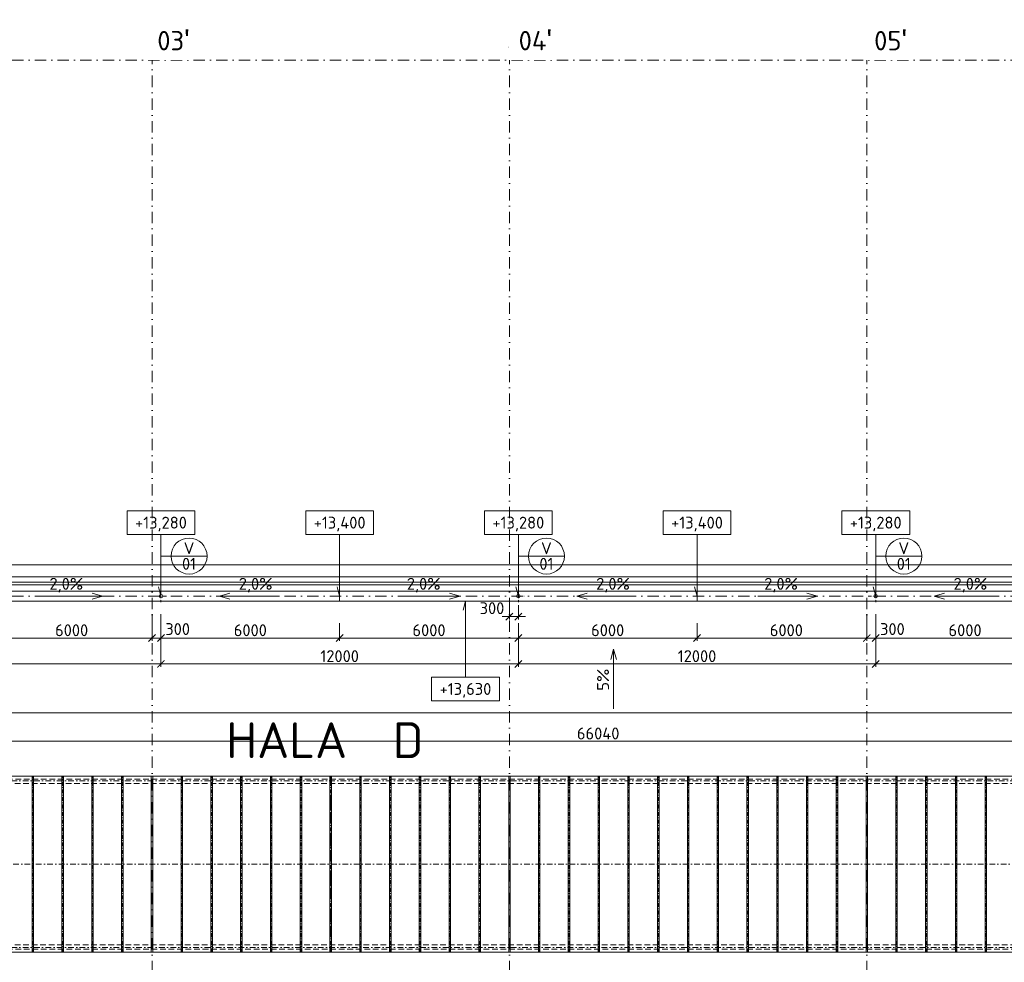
# Model space of a CAD drawing. Header units: millimetres. Extents: x 5450 to 1919026, y -34905 to 130825.
# Tile 95 of 154: x 93343 to 126405, y 99176 to 130825. Entities that reach past the tile are written whole.
import ezdxf
from ezdxf.enums import TextEntityAlignment as Align

# ---------------------------------------------------------------- set-up
doc = ezdxf.new("R2010")
doc.units = ezdxf.units.MM
for name, pattern in [('CENTERX2', [101.6, 63.5, -12.7, 12.7, -12.7]), ('DASHDOT', [25.4, 12.7, -6.35, 0, -6.35]), ('ČÁRKOVANÁ', [19.05, 12.7, -6.35])]:
    doc.linetypes.add(name, pattern=pattern)
doc.layers.get('Defpoints').update_dxf_attribs({"color": 8})
for name, color, linetype, lineweight in [('A99_N_kce-pohl', 1, 'Continuous', 9), ('A99_N_koty-200', 5, 'Continuous', 5), ('A99_N_koty-vysk', 160, 'Continuous', 5), ('A99_N_txt-popis-200', 240, 'Continuous', 5), ('A99_N_znaceni 200', 5, 'Continuous', 5), ('A99_S_kce-pohl', 7, 'Continuous', 5), ('A99_S_osy', 1, 'CENTERX2', 5)]:
    doc.layers.add(name, color=color, linetype=linetype, lineweight=lineweight)
doc.styles.add('A99_kota', font='isocpeur.ttf', dxfattribs={"height": 2})
doc.styles.add('A99_popis', font='isocpeur.ttf')
doc.styles.add('ad_popis 100', font='isocpeur.ttf', dxfattribs={"height": 200})
doc.dimstyles.new('A99_kota_200 new', dxfattribs={"dimscale": 200, "dimtxt": 2, "dimasz": 1.2, "dimexe": 0.5, "dimexo": 1.5, "dimgap": 0.3, "dimtad": 1, "dimdec": 0, "dimzin": 3, "dimdsep": 46, "dimtxsty": 'A99_kota', "dimblk": 'ARCHTICK', "dimcen": 2.5, "dimazin": 2, "dimtfac": 0.75, "dimtdec": 0, "dimtmove": 2, "dimatfit": 0, "dimfxl": 4, "dimfxlon": 1, "dimtolj": 1, "dimtzin": 0, "dimlwd": 5, "dimlwe": 5, "dimarcsym": 0})

# ---------------------------------------------------------------- blocks, each defined once
blk = doc.blocks.new('*U20')
at = {"color": 0, "linetype": 'ByBlock'}
for p, q in [((5.7, -4), (5.7, -14.35)), ((5.7, -14.35), (5.29, -12.8))]:
    blk.add_line(p, q, dxfattribs=at)
blk.add_lwpolyline([(0, -4), (11.4, -4), (11.4, 0), (0, 0)], close=True, dxfattribs=at)
at = {"color": 0, "linetype": 'ByBlock', "style": 'A99_kota'}
for tag, p in [('VYSKA', (5.7, -2.24)), ('VYSKA_POPIS1', (5.7, -6.04)), ('VYSKA_POPIS2', (5.9, -9.54)), ('VYSKA_POPIS3', (5.9, -13.04))]:
    blk.add_attdef(tag, text='', height=2, dxfattribs=at).set_placement(p, align=Align.MIDDLE)
blk = doc.blocks.new('*U14')
at = {"color": 0, "linetype": 'ByBlock'}
blk.add_line((-3.02, 0), (3.02, 0), dxfattribs=at)
blk.add_circle((0, 0), 3.02, dxfattribs=at)
at = {"color": 0, "linetype": 'ByBlock', "style": 'A99_popis'}
for tag, p in [('KATEGORIE', (0, 1.31)), ('PRVEK', (0, -1.3))]:
    blk.add_attdef(tag, text='', height=2, dxfattribs=at).set_placement(p, align=Align.MIDDLE_CENTER)
blk = doc.blocks.new('*U21')
at = {"color": 0, "linetype": 'ByBlock'}
for p, q in [((5.7, 12.75), (5.29, 11.2)), ((5.7, 0), (5.7, 12.75))]:
    blk.add_line(p, q, dxfattribs=at)
blk.add_lwpolyline([(0, -4), (11.4, -4), (11.4, 0), (0, 0)], close=True, dxfattribs=at)
at = {"color": 0, "linetype": 'ByBlock', "style": 'A99_kota'}
for tag, p in [('VYSKA', (5.7, -2.24)), ('VYSKA_POPIS1', (5.7, -6.04)), ('VYSKA_POPIS2', (5.9, -9.54)), ('VYSKA_POPIS3', (5.9, -13.04))]:
    blk.add_attdef(tag, text='', height=2, dxfattribs=at).set_placement(p, align=Align.MIDDLE)
blk = doc.blocks.new('_ArchTick')
at = {"color": 0, "linetype": 'ByBlock', "const_width": 0.15}
blk.add_lwpolyline([(-0.5, -0.5), (0.5, 0.5)], dxfattribs=at)
blk = doc.blocks.new('*D1105')
at = {"layer": 'A99_N_koty-200', "color": 0, "linetype": 'Continuous', "lineweight": 5, "transparency": 16777216}
for p, q in [((79717, 106750), (79717, 107650)), ((79717, 107550), (200407, 107550)), ((200407, 106750), (200407, 107650))]:
    blk.add_line(p, q, dxfattribs=at)
at = {"layer": 'Defpoints', "color": 0, "linetype": 'Continuous', "lineweight": 18, "transparency": 16777216}
for p in [(200407, 107550), (79717, 105425), (200407, 105425)]:
    blk.add_point(p, dxfattribs=at)
at = {"layer": 'A99_N_koty-200', "color": 0, "linetype": 'Continuous', "lineweight": 5, "transparency": 16777216, "xscale": 240, "yscale": 240, "zscale": 240, "rotation": 180}
blk.add_blockref('_ArchTick', (79717, 107550), dxfattribs=at)
at = {"layer": 'A99_N_koty-200', "color": 0, "linetype": 'Continuous', "lineweight": 5, "transparency": 16777216, "xscale": 240, "yscale": 240, "zscale": 240}
blk.add_blockref('_ArchTick', (200407, 107550), dxfattribs=at)
at = {"layer": 'A99_N_koty-200', "color": 0, "linetype": 'Continuous', "transparency": 16777216, "insert": (144807, 107940), "char_height": 400, "attachment_point": 5, "style": 'A99_kota'}
blk.add_mtext('\\A1;120690', dxfattribs=at)
blk = doc.blocks.new('*D1111')
at = {"layer": 'A99_N_koty-200', "color": 0, "linetype": 'Continuous', "lineweight": 5, "transparency": 16777216}
for p, q in [((79747, 105800), (79747, 106700)), ((79747, 106600), (145787, 106600)), ((145787, 105800), (145787, 106700))]:
    blk.add_line(p, q, dxfattribs=at)
at = {"layer": 'Defpoints', "color": 0, "linetype": 'Continuous', "lineweight": 18, "transparency": 16777216}
for p in [(145787, 106600), (79747, 105425), (145787, 105425)]:
    blk.add_point(p, dxfattribs=at)
at = {"layer": 'A99_N_koty-200', "color": 0, "linetype": 'Continuous', "lineweight": 5, "transparency": 16777216, "xscale": 240, "yscale": 240, "zscale": 240, "rotation": 180}
blk.add_blockref('_ArchTick', (79747, 106600), dxfattribs=at)
at = {"layer": 'A99_N_koty-200', "color": 0, "linetype": 'Continuous', "lineweight": 5, "transparency": 16777216, "xscale": 240, "yscale": 240, "zscale": 240}
blk.add_blockref('_ArchTick', (145787, 106600), dxfattribs=at)
at = {"layer": 'A99_N_koty-200', "color": 0, "linetype": 'Continuous', "transparency": 16777216, "insert": (112767, 106860), "char_height": 400, "attachment_point": 5, "style": 'A99_kota'}
blk.add_mtext('\\A1;66040', dxfattribs=at)
blk = doc.blocks.new('*D1159')
at = {"layer": 'A99_N_koty-200', "color": 0, "linetype": 'Continuous', "lineweight": 5, "transparency": 16777216}
for p, q in [((109787, 111170), (109787, 110683)), ((110087, 111170), (110087, 110683)), ((109787, 110783), (109547, 110783)), ((109787, 110783), (110087, 110783)), ((110087, 110783), (110327, 110783))]:
    blk.add_line(p, q, dxfattribs=at)
at = {"layer": 'Defpoints', "color": 0, "linetype": 'Continuous', "lineweight": 18, "transparency": 16777216}
for p in [(109787, 111470), (110087, 111470), (110087, 110783)]:
    blk.add_point(p, dxfattribs=at)
at = {"layer": 'A99_N_koty-200', "color": 0, "linetype": 'Continuous', "lineweight": 5, "transparency": 16777216, "xscale": 240, "yscale": 240, "zscale": 240}
blk.add_blockref('_ArchTick', (109787, 110783), dxfattribs=at)
at = {"layer": 'A99_N_koty-200', "color": 0, "linetype": 'Continuous', "lineweight": 5, "transparency": 16777216, "xscale": 240, "yscale": 240, "zscale": 240, "rotation": 180}
blk.add_blockref('_ArchTick', (110087, 110783), dxfattribs=at)
at = {"layer": 'A99_N_koty-200', "color": 0, "linetype": 'Continuous', "transparency": 16777216, "insert": (109202, 111065), "char_height": 400, "attachment_point": 5, "style": 'A99_kota'}
blk.add_mtext('\\A1;300', dxfattribs=at)
blk = doc.blocks.new('*D1161')
at = {"layer": 'A99_N_koty-200', "color": 0, "linetype": 'Continuous', "lineweight": 5, "transparency": 16777216}
for p, q in [((97787, 110865), (97787, 109965)), ((98087, 110865), (98087, 109965)), ((97787, 110065), (97547, 110065)), ((97787, 110065), (98087, 110065)), ((98087, 110065), (98327, 110065))]:
    blk.add_line(p, q, dxfattribs=at)
at = {"layer": 'Defpoints', "color": 0, "linetype": 'Continuous', "lineweight": 18, "transparency": 16777216}
for p in [(98087, 111470), (97787, 111350), (98087, 110065)]:
    blk.add_point(p, dxfattribs=at)
at = {"layer": 'A99_N_koty-200', "color": 0, "linetype": 'Continuous', "lineweight": 5, "transparency": 16777216, "xscale": 240, "yscale": 240, "zscale": 240}
blk.add_blockref('_ArchTick', (97787, 110065), dxfattribs=at)
at = {"layer": 'A99_N_koty-200', "color": 0, "linetype": 'Continuous', "lineweight": 5, "transparency": 16777216, "xscale": 240, "yscale": 240, "zscale": 240, "rotation": 180}
blk.add_blockref('_ArchTick', (98087, 110065), dxfattribs=at)
at = {"layer": 'A99_N_koty-200', "color": 0, "linetype": 'Continuous', "transparency": 16777216, "insert": (98647, 110365), "char_height": 400, "attachment_point": 5, "style": 'A99_kota'}
blk.add_mtext('\\A1;300', dxfattribs=at)
blk = doc.blocks.new('*D1163')
at = {"layer": 'A99_N_koty-200', "color": 0, "linetype": 'Continuous', "lineweight": 5, "transparency": 16777216}
for p, q in [((98087, 109995), (98087, 109095)), ((110087, 109995), (110087, 109095)), ((98087, 109195), (110087, 109195))]:
    blk.add_line(p, q, dxfattribs=at)
at = {"layer": 'Defpoints', "color": 0, "linetype": 'Continuous', "lineweight": 18, "transparency": 16777216}
for p in [(98087, 111470), (110087, 111470), (110087, 109195)]:
    blk.add_point(p, dxfattribs=at)
at = {"layer": 'A99_N_koty-200', "color": 0, "linetype": 'Continuous', "lineweight": 5, "transparency": 16777216, "xscale": 240, "yscale": 240, "zscale": 240, "rotation": 180}
blk.add_blockref('_ArchTick', (98087, 109195), dxfattribs=at)
at = {"layer": 'A99_N_koty-200', "color": 0, "linetype": 'Continuous', "lineweight": 5, "transparency": 16777216, "xscale": 240, "yscale": 240, "zscale": 240}
blk.add_blockref('_ArchTick', (110087, 109195), dxfattribs=at)
at = {"layer": 'A99_N_koty-200', "color": 0, "linetype": 'Continuous', "transparency": 16777216, "insert": (104087, 109455), "char_height": 400, "attachment_point": 5, "style": 'A99_kota'}
blk.add_mtext('\\A1;12000', dxfattribs=at)
blk = doc.blocks.new('*D1165')
at = {"layer": 'A99_N_koty-200', "color": 0, "linetype": 'Continuous', "lineweight": 5, "transparency": 16777216}
for p, q in [((98087, 110560), (98087, 109965)), ((104087, 110560), (104087, 109965)), ((98087, 110065), (104087, 110065))]:
    blk.add_line(p, q, dxfattribs=at)
at = {"layer": 'Defpoints', "color": 0, "linetype": 'Continuous', "lineweight": 18, "transparency": 16777216}
for p in [(98087, 110860), (104087, 110860), (104087, 110065)]:
    blk.add_point(p, dxfattribs=at)
at = {"layer": 'A99_N_koty-200', "color": 0, "linetype": 'Continuous', "lineweight": 5, "transparency": 16777216, "xscale": 240, "yscale": 240, "zscale": 240, "rotation": 180}
blk.add_blockref('_ArchTick', (98087, 110065), dxfattribs=at)
at = {"layer": 'A99_N_koty-200', "color": 0, "linetype": 'Continuous', "lineweight": 5, "transparency": 16777216, "xscale": 240, "yscale": 240, "zscale": 240}
blk.add_blockref('_ArchTick', (104087, 110065), dxfattribs=at)
at = {"layer": 'A99_N_koty-200', "color": 0, "linetype": 'Continuous', "transparency": 16777216, "insert": (101087, 110325), "char_height": 400, "attachment_point": 5, "style": 'A99_kota'}
blk.add_mtext('\\A1;6000', dxfattribs=at)
blk = doc.blocks.new('*D1251')
at = {"layer": 'A99_N_koty-200', "color": 0, "linetype": 'Continuous', "lineweight": 5, "transparency": 16777216}
for p, q in [((104087, 110560), (104087, 109965)), ((110087, 110560), (110087, 109965)), ((110087, 110065), (104087, 110065))]:
    blk.add_line(p, q, dxfattribs=at)
at = {"layer": 'Defpoints', "color": 0, "linetype": 'Continuous', "lineweight": 18, "transparency": 16777216}
for p in [(104087, 110860), (110087, 110860), (104087, 110065)]:
    blk.add_point(p, dxfattribs=at)
at = {"layer": 'A99_N_koty-200', "color": 0, "linetype": 'Continuous', "lineweight": 5, "transparency": 16777216, "xscale": 240, "yscale": 240, "zscale": 240, "rotation": 180}
blk.add_blockref('_ArchTick', (104087, 110065), dxfattribs=at)
at = {"layer": 'A99_N_koty-200', "color": 0, "linetype": 'Continuous', "lineweight": 5, "transparency": 16777216, "xscale": 240, "yscale": 240, "zscale": 240}
blk.add_blockref('_ArchTick', (110087, 110065), dxfattribs=at)
at = {"layer": 'A99_N_koty-200', "color": 0, "linetype": 'Continuous', "transparency": 16777216, "insert": (107087, 110325), "char_height": 400, "attachment_point": 5, "style": 'A99_kota'}
blk.add_mtext('\\A1;6000', dxfattribs=at)
blk = doc.blocks.new('*D1255')
at = {"layer": 'A99_N_koty-200', "color": 0, "linetype": 'Continuous', "lineweight": 5, "transparency": 16777216}
for p, q in [((121787, 110865), (121787, 109965)), ((122087, 110865), (122087, 109965)), ((121787, 110065), (121547, 110065)), ((121787, 110065), (122087, 110065)), ((122087, 110065), (122327, 110065))]:
    blk.add_line(p, q, dxfattribs=at)
at = {"layer": 'Defpoints', "color": 0, "linetype": 'Continuous', "lineweight": 18, "transparency": 16777216}
for p in [(122087, 111470), (121787, 111350), (122087, 110065)]:
    blk.add_point(p, dxfattribs=at)
at = {"layer": 'A99_N_koty-200', "color": 0, "linetype": 'Continuous', "lineweight": 5, "transparency": 16777216, "xscale": 240, "yscale": 240, "zscale": 240}
blk.add_blockref('_ArchTick', (121787, 110065), dxfattribs=at)
at = {"layer": 'A99_N_koty-200', "color": 0, "linetype": 'Continuous', "lineweight": 5, "transparency": 16777216, "xscale": 240, "yscale": 240, "zscale": 240, "rotation": 180}
blk.add_blockref('_ArchTick', (122087, 110065), dxfattribs=at)
at = {"layer": 'A99_N_koty-200', "color": 0, "linetype": 'Continuous', "transparency": 16777216, "insert": (122647, 110365), "char_height": 400, "attachment_point": 5, "style": 'A99_kota'}
blk.add_mtext('\\A1;300', dxfattribs=at)
blk = doc.blocks.new('*D1257')
at = {"layer": 'A99_N_koty-200', "color": 0, "linetype": 'Continuous', "lineweight": 5, "transparency": 16777216}
for p, q in [((122087, 109995), (122087, 109095)), ((134087, 109995), (134087, 109095)), ((122087, 109195), (134087, 109195))]:
    blk.add_line(p, q, dxfattribs=at)
at = {"layer": 'Defpoints', "color": 0, "linetype": 'Continuous', "lineweight": 18, "transparency": 16777216}
for p in [(122087, 111470), (134087, 111470), (134087, 109195)]:
    blk.add_point(p, dxfattribs=at)
at = {"layer": 'A99_N_koty-200', "color": 0, "linetype": 'Continuous', "lineweight": 5, "transparency": 16777216, "xscale": 240, "yscale": 240, "zscale": 240, "rotation": 180}
blk.add_blockref('_ArchTick', (122087, 109195), dxfattribs=at)
at = {"layer": 'A99_N_koty-200', "color": 0, "linetype": 'Continuous', "lineweight": 5, "transparency": 16777216, "xscale": 240, "yscale": 240, "zscale": 240}
blk.add_blockref('_ArchTick', (134087, 109195), dxfattribs=at)
at = {"layer": 'A99_N_koty-200', "color": 0, "linetype": 'Continuous', "transparency": 16777216, "insert": (128087, 109455), "char_height": 400, "attachment_point": 5, "style": 'A99_kota'}
blk.add_mtext('\\A1;12000', dxfattribs=at)
blk = doc.blocks.new('*D1259')
at = {"layer": 'A99_N_koty-200', "color": 0, "linetype": 'Continuous', "lineweight": 5, "transparency": 16777216}
for p, q in [((122087, 110560), (122087, 109965)), ((128087, 110560), (128087, 109965)), ((122087, 110065), (128087, 110065))]:
    blk.add_line(p, q, dxfattribs=at)
at = {"layer": 'Defpoints', "color": 0, "linetype": 'Continuous', "lineweight": 18, "transparency": 16777216}
for p in [(122087, 110860), (128087, 110860), (128087, 110065)]:
    blk.add_point(p, dxfattribs=at)
at = {"layer": 'A99_N_koty-200', "color": 0, "linetype": 'Continuous', "lineweight": 5, "transparency": 16777216, "xscale": 240, "yscale": 240, "zscale": 240, "rotation": 180}
blk.add_blockref('_ArchTick', (122087, 110065), dxfattribs=at)
at = {"layer": 'A99_N_koty-200', "color": 0, "linetype": 'Continuous', "lineweight": 5, "transparency": 16777216, "xscale": 240, "yscale": 240, "zscale": 240}
blk.add_blockref('_ArchTick', (128087, 110065), dxfattribs=at)
at = {"layer": 'A99_N_koty-200', "color": 0, "linetype": 'Continuous', "transparency": 16777216, "insert": (125087, 110325), "char_height": 400, "attachment_point": 5, "style": 'A99_kota'}
blk.add_mtext('\\A1;6000', dxfattribs=at)
blk = doc.blocks.new('*D1331')
at = {"layer": 'A99_N_koty-200', "color": 0, "linetype": 'Continuous', "lineweight": 5, "transparency": 16777216}
for p, q in [((86087, 109995), (86087, 109095)), ((98087, 109995), (98087, 109095)), ((86087, 109195), (98087, 109195))]:
    blk.add_line(p, q, dxfattribs=at)
at = {"layer": 'Defpoints', "color": 0, "linetype": 'Continuous', "lineweight": 18, "transparency": 16777216}
for p in [(86087, 111470), (98087, 111470), (98087, 109195)]:
    blk.add_point(p, dxfattribs=at)
at = {"layer": 'A99_N_koty-200', "color": 0, "linetype": 'Continuous', "lineweight": 5, "transparency": 16777216, "xscale": 240, "yscale": 240, "zscale": 240, "rotation": 180}
blk.add_blockref('_ArchTick', (86087, 109195), dxfattribs=at)
at = {"layer": 'A99_N_koty-200', "color": 0, "linetype": 'Continuous', "lineweight": 5, "transparency": 16777216, "xscale": 240, "yscale": 240, "zscale": 240}
blk.add_blockref('_ArchTick', (98087, 109195), dxfattribs=at)
at = {"layer": 'A99_N_koty-200', "color": 0, "linetype": 'Continuous', "transparency": 16777216, "insert": (92087, 109455), "char_height": 400, "attachment_point": 5, "style": 'A99_kota'}
blk.add_mtext('\\A1;12000', dxfattribs=at)
blk = doc.blocks.new('*D1335')
at = {"layer": 'A99_N_koty-200', "color": 0, "linetype": 'Continuous', "lineweight": 5, "transparency": 16777216}
for p, q in [((92087, 110560), (92087, 109965)), ((98087, 110560), (98087, 109965)), ((98087, 110065), (92087, 110065))]:
    blk.add_line(p, q, dxfattribs=at)
at = {"layer": 'Defpoints', "color": 0, "linetype": 'Continuous', "lineweight": 18, "transparency": 16777216}
for p in [(92087, 110860), (98087, 110860), (92087, 110065)]:
    blk.add_point(p, dxfattribs=at)
at = {"layer": 'A99_N_koty-200', "color": 0, "linetype": 'Continuous', "lineweight": 5, "transparency": 16777216, "xscale": 240, "yscale": 240, "zscale": 240, "rotation": 180}
blk.add_blockref('_ArchTick', (92087, 110065), dxfattribs=at)
at = {"layer": 'A99_N_koty-200', "color": 0, "linetype": 'Continuous', "lineweight": 5, "transparency": 16777216, "xscale": 240, "yscale": 240, "zscale": 240}
blk.add_blockref('_ArchTick', (98087, 110065), dxfattribs=at)
at = {"layer": 'A99_N_koty-200', "color": 0, "linetype": 'Continuous', "transparency": 16777216, "insert": (95087, 110325), "char_height": 400, "attachment_point": 5, "style": 'A99_kota'}
blk.add_mtext('\\A1;6000', dxfattribs=at)
blk = doc.blocks.new('*D1337')
at = {"layer": 'A99_N_koty-200', "color": 0, "linetype": 'Continuous', "lineweight": 5, "transparency": 16777216}
for p, q in [((98087, 109995), (98087, 109095)), ((110087, 109995), (110087, 109095)), ((98087, 109195), (110087, 109195))]:
    blk.add_line(p, q, dxfattribs=at)
at = {"layer": 'Defpoints', "color": 0, "linetype": 'Continuous', "lineweight": 18, "transparency": 16777216}
for p in [(98087, 111470), (110087, 111470), (110087, 109195)]:
    blk.add_point(p, dxfattribs=at)
at = {"layer": 'A99_N_koty-200', "color": 0, "linetype": 'Continuous', "lineweight": 5, "transparency": 16777216, "xscale": 240, "yscale": 240, "zscale": 240, "rotation": 180}
blk.add_blockref('_ArchTick', (98087, 109195), dxfattribs=at)
at = {"layer": 'A99_N_koty-200', "color": 0, "linetype": 'Continuous', "lineweight": 5, "transparency": 16777216, "xscale": 240, "yscale": 240, "zscale": 240}
blk.add_blockref('_ArchTick', (110087, 109195), dxfattribs=at)
at = {"layer": 'A99_N_koty-200', "color": 0, "linetype": 'Continuous', "transparency": 16777216, "insert": (104087, 109455), "char_height": 400, "attachment_point": 5, "style": 'A99_kota'}
blk.add_mtext('\\A1;12000', dxfattribs=at)
blk = doc.blocks.new('*D1339')
at = {"layer": 'A99_N_koty-200', "color": 0, "linetype": 'Continuous', "lineweight": 5, "transparency": 16777216}
for p, q in [((98087, 110560), (98087, 109965)), ((104087, 110560), (104087, 109965)), ((98087, 110065), (104087, 110065))]:
    blk.add_line(p, q, dxfattribs=at)
at = {"layer": 'Defpoints', "color": 0, "linetype": 'Continuous', "lineweight": 18, "transparency": 16777216}
for p in [(98087, 110860), (104087, 110860), (104087, 110065)]:
    blk.add_point(p, dxfattribs=at)
at = {"layer": 'A99_N_koty-200', "color": 0, "linetype": 'Continuous', "lineweight": 5, "transparency": 16777216, "xscale": 240, "yscale": 240, "zscale": 240, "rotation": 180}
blk.add_blockref('_ArchTick', (98087, 110065), dxfattribs=at)
at = {"layer": 'A99_N_koty-200', "color": 0, "linetype": 'Continuous', "lineweight": 5, "transparency": 16777216, "xscale": 240, "yscale": 240, "zscale": 240}
blk.add_blockref('_ArchTick', (104087, 110065), dxfattribs=at)
at = {"layer": 'A99_N_koty-200', "color": 0, "linetype": 'Continuous', "transparency": 16777216, "insert": (101087, 110325), "char_height": 400, "attachment_point": 5, "style": 'A99_kota'}
blk.add_mtext('\\A1;6000', dxfattribs=at)
blk = doc.blocks.new('*D1341')
at = {"layer": 'A99_N_koty-200', "color": 0, "linetype": 'Continuous', "lineweight": 5, "transparency": 16777216}
for p, q in [((104087, 110560), (104087, 109965)), ((110087, 110560), (110087, 109965)), ((110087, 110065), (104087, 110065))]:
    blk.add_line(p, q, dxfattribs=at)
at = {"layer": 'Defpoints', "color": 0, "linetype": 'Continuous', "lineweight": 18, "transparency": 16777216}
for p in [(104087, 110860), (110087, 110860), (104087, 110065)]:
    blk.add_point(p, dxfattribs=at)
at = {"layer": 'A99_N_koty-200', "color": 0, "linetype": 'Continuous', "lineweight": 5, "transparency": 16777216, "xscale": 240, "yscale": 240, "zscale": 240, "rotation": 180}
blk.add_blockref('_ArchTick', (104087, 110065), dxfattribs=at)
at = {"layer": 'A99_N_koty-200', "color": 0, "linetype": 'Continuous', "lineweight": 5, "transparency": 16777216, "xscale": 240, "yscale": 240, "zscale": 240}
blk.add_blockref('_ArchTick', (110087, 110065), dxfattribs=at)
at = {"layer": 'A99_N_koty-200', "color": 0, "linetype": 'Continuous', "transparency": 16777216, "insert": (107087, 110325), "char_height": 400, "attachment_point": 5, "style": 'A99_kota'}
blk.add_mtext('\\A1;6000', dxfattribs=at)
blk = doc.blocks.new('*D1343')
at = {"layer": 'A99_N_koty-200', "color": 0, "linetype": 'Continuous', "lineweight": 5, "transparency": 16777216}
for p, q in [((110087, 109995), (110087, 109095)), ((122087, 109995), (122087, 109095)), ((110087, 109195), (122087, 109195))]:
    blk.add_line(p, q, dxfattribs=at)
at = {"layer": 'Defpoints', "color": 0, "linetype": 'Continuous', "lineweight": 18, "transparency": 16777216}
for p in [(110087, 111470), (122087, 111470), (122087, 109195)]:
    blk.add_point(p, dxfattribs=at)
at = {"layer": 'A99_N_koty-200', "color": 0, "linetype": 'Continuous', "lineweight": 5, "transparency": 16777216, "xscale": 240, "yscale": 240, "zscale": 240, "rotation": 180}
blk.add_blockref('_ArchTick', (110087, 109195), dxfattribs=at)
at = {"layer": 'A99_N_koty-200', "color": 0, "linetype": 'Continuous', "lineweight": 5, "transparency": 16777216, "xscale": 240, "yscale": 240, "zscale": 240}
blk.add_blockref('_ArchTick', (122087, 109195), dxfattribs=at)
at = {"layer": 'A99_N_koty-200', "color": 0, "linetype": 'Continuous', "transparency": 16777216, "insert": (116087, 109455), "char_height": 400, "attachment_point": 5, "style": 'A99_kota'}
blk.add_mtext('\\A1;12000', dxfattribs=at)
blk = doc.blocks.new('*D1345')
at = {"layer": 'A99_N_koty-200', "color": 0, "linetype": 'Continuous', "lineweight": 5, "transparency": 16777216}
for p, q in [((110087, 110560), (110087, 109965)), ((116087, 110560), (116087, 109965)), ((110087, 110065), (116087, 110065))]:
    blk.add_line(p, q, dxfattribs=at)
at = {"layer": 'Defpoints', "color": 0, "linetype": 'Continuous', "lineweight": 18, "transparency": 16777216}
for p in [(110087, 110860), (116087, 110860), (116087, 110065)]:
    blk.add_point(p, dxfattribs=at)
at = {"layer": 'A99_N_koty-200', "color": 0, "linetype": 'Continuous', "lineweight": 5, "transparency": 16777216, "xscale": 240, "yscale": 240, "zscale": 240, "rotation": 180}
blk.add_blockref('_ArchTick', (110087, 110065), dxfattribs=at)
at = {"layer": 'A99_N_koty-200', "color": 0, "linetype": 'Continuous', "lineweight": 5, "transparency": 16777216, "xscale": 240, "yscale": 240, "zscale": 240}
blk.add_blockref('_ArchTick', (116087, 110065), dxfattribs=at)
at = {"layer": 'A99_N_koty-200', "color": 0, "linetype": 'Continuous', "transparency": 16777216, "insert": (113087, 110325), "char_height": 400, "attachment_point": 5, "style": 'A99_kota'}
blk.add_mtext('\\A1;6000', dxfattribs=at)
blk = doc.blocks.new('*D1347')
at = {"layer": 'A99_N_koty-200', "color": 0, "linetype": 'Continuous', "lineweight": 5, "transparency": 16777216}
for p, q in [((116087, 110560), (116087, 109965)), ((122087, 110560), (122087, 109965)), ((122087, 110065), (116087, 110065))]:
    blk.add_line(p, q, dxfattribs=at)
at = {"layer": 'Defpoints', "color": 0, "linetype": 'Continuous', "lineweight": 18, "transparency": 16777216}
for p in [(116087, 110860), (122087, 110860), (116087, 110065)]:
    blk.add_point(p, dxfattribs=at)
at = {"layer": 'A99_N_koty-200', "color": 0, "linetype": 'Continuous', "lineweight": 5, "transparency": 16777216, "xscale": 240, "yscale": 240, "zscale": 240, "rotation": 180}
blk.add_blockref('_ArchTick', (116087, 110065), dxfattribs=at)
at = {"layer": 'A99_N_koty-200', "color": 0, "linetype": 'Continuous', "lineweight": 5, "transparency": 16777216, "xscale": 240, "yscale": 240, "zscale": 240}
blk.add_blockref('_ArchTick', (122087, 110065), dxfattribs=at)
at = {"layer": 'A99_N_koty-200', "color": 0, "linetype": 'Continuous', "transparency": 16777216, "insert": (119087, 110325), "char_height": 400, "attachment_point": 5, "style": 'A99_kota'}
blk.add_mtext('\\A1;6000', dxfattribs=at)

msp = doc.modelspace()

# ---------------------------------------------------------------- linework, layer by layer
at = {"layer": 'A99_N_kce-pohl', "linetype": 'Continuous', "lineweight": 9}
for p, q in [((93762.3, 99515), (93762.3, 105425)), ((93812.3, 99515), (93812.3, 105425)), ((94762.3, 99515), (94762.3, 105425)), ((94812.3, 99515), (94812.3, 105425)), ((95762.3, 99515), (95762.3, 105425)), ((95812.3, 99515), (95812.3, 105425)), ((96762.3, 99515), (96762.3, 105425)), ((96812.3, 99515), (96812.3, 105425)), ((97762.3, 99515), (97762.3, 105425)), ((97812.3, 99515), (97812.3, 105425)), ((98762.3, 99515), (98762.3, 105425)), ((98812.3, 99515), (98812.3, 105425)), ((99762.3, 99515), (99762.3, 105425)), ((99812.3, 99515), (99812.3, 105425)), ((100762.3, 99515), (100762.3, 105425)), ((100812.3, 99515), (100812.3, 105425)), ((101762.3, 99515), (101762.3, 105425)), ((101812.3, 99515), (101812.3, 105425)), ((102762.3, 99515), (102762.3, 105425)), ((102812.3, 99515), (102812.3, 105425)), ((103762.3, 99515), (103762.3, 105425)), ((103812.3, 99515), (103812.3, 105425)), ((104762.3, 99515), (104762.3, 105425)), ((104812.3, 99515), (104812.3, 105425)), ((105762.3, 99515), (105762.3, 105425)), ((105812.3, 99515), (105812.3, 105425)), ((106762.3, 99515), (106762.3, 105425)), ((106812.3, 99515), (106812.3, 105425)), ((107762.3, 99515), (107762.3, 105425)), ((107812.3, 99515), (107812.3, 105425)), ((108762.3, 99515), (108762.3, 105425)), ((108812.3, 99515), (108812.3, 105425)), ((109762.3, 99515), (109762.3, 105425)), ((109812.3, 99515), (109812.3, 105425)), ((110762.3, 99515), (110762.3, 105425)), ((110812.3, 99515), (110812.3, 105425)), ((111762.3, 99515), (111762.3, 105425)), ((111812.3, 99515), (111812.3, 105425)), ((112762.3, 99515), (112762.3, 105425)), ((112812.3, 99515), (112812.3, 105425)), ((113762.3, 99515), (113762.3, 105425)), ((113812.3, 99515), (113812.3, 105425)), ((114762.3, 99515), (114762.3, 105425)), ((114812.3, 99515), (114812.3, 105425)), ((115762.3, 99515), (115762.3, 105425)), ((115812.3, 99515), (115812.3, 105425)), ((116762.3, 99515), (116762.3, 105425)), ((116812.3, 99515), (116812.3, 105425)), ((117762.3, 99515), (117762.3, 105425)), ((117812.3, 99515), (117812.3, 105425)), ((118762.3, 99515), (118762.3, 105425)), ((118812.3, 99515), (118812.3, 105425)), ((119762.3, 99515), (119762.3, 105425)), ((119812.3, 99515), (119812.3, 105425)), ((120762.3, 99515), (120762.3, 105425)), ((120812.3, 99515), (120812.3, 105425)), ((121762.3, 99515), (121762.3, 105425)), ((121812.3, 99515), (121812.3, 105425)), ((122762.3, 99515), (122762.3, 105425)), ((122812.3, 99515), (122812.3, 105425)), ((123762.3, 99515), (123762.3, 105425)), ((123812.3, 99515), (123812.3, 105425)), ((124762.3, 99515), (124762.3, 105425)), ((124812.3, 99515), (124812.3, 105425)), ((125762.3, 99515), (125762.3, 105425)), ((125812.3, 99515), (125812.3, 105425))]:
    msp.add_line(p, q, dxfattribs=at)
at = {"layer": 'A99_N_kce-pohl', "linetype": 'Continuous', "ltscale": 25}
msp.add_lwpolyline([(206227.3, 111305), (206227.3, 111635), (73787.3, 111635), (73787.3, 111305)], close=True, dxfattribs=at)
at = {"layer": 'A99_N_kce-pohl', "linetype": 'DASHDOT', "lineweight": 5, "ltscale": 5}
for points in [[(97887.3, 111470), (98287.3, 111470)], [(98087.3, 111270), (98087.3, 111670)], [(109887.3, 111470), (110287.3, 111470)], [(110087.3, 111270), (110087.3, 111670)], [(121887.3, 111470), (122287.3, 111470)], [(122087.3, 111270), (122087.3, 111670)]]:
    msp.add_lwpolyline(points, dxfattribs=at)
at = {"layer": 'A99_N_kce-pohl', "linetype": 'Continuous', "lineweight": 5}
for points in [[(104087.3, 111305), (104087.3, 111635)], [(104087.3, 111305), (104087.3, 111635)], [(116087.3, 111305), (116087.3, 111635)]]:
    msp.add_lwpolyline(points, dxfattribs=at)
at = {"layer": 'A99_N_kce-pohl', "linetype": 'ČÁRKOVANÁ', "lineweight": 9, "ltscale": 15}
for points in [[(200547.3, 105325), (79577.3, 105325)], [(200237.3, 105175.3), (79887.3, 105175.3)], [(200547.3, 99615), (79577.3, 99615)], [(200237.3, 99764.7), (79887.3, 99764.7)]]:
    msp.add_lwpolyline(points, dxfattribs=at)
at = {"layer": 'A99_N_kce-pohl', "linetype": 'Continuous', "lineweight": 9}
msp.add_lwpolyline([(79717.3, 105425), (200407.3, 105425), (200407.3, 99515), (79717.3, 99515)], close=True, dxfattribs=at)
for points in [[(93762.3, 102845), (93762.3, 102665)], [(93812.3, 102845), (93812.3, 102665)], [(94762.3, 102845), (94762.3, 102665)], [(94812.3, 102845), (94812.3, 102665)], [(95762.3, 102845), (95762.3, 102665)], [(95812.3, 102845), (95812.3, 102665)], [(96762.3, 102845), (96762.3, 102665)], [(96812.3, 102845), (96812.3, 102665)], [(97762.3, 102845), (97762.3, 102665)], [(97812.3, 102845), (97812.3, 102665)], [(98762.3, 102845), (98762.3, 102665)], [(98812.3, 102845), (98812.3, 102665)], [(99762.3, 102845), (99762.3, 102665)], [(99812.3, 102845), (99812.3, 102665)], [(100762.3, 102845), (100762.3, 102665)], [(100812.3, 102845), (100812.3, 102665)], [(101762.3, 102845), (101762.3, 102665)], [(101812.3, 102845), (101812.3, 102665)], [(102762.3, 102845), (102762.3, 102665)], [(102812.3, 102845), (102812.3, 102665)], [(103762.3, 102845), (103762.3, 102665)], [(103812.3, 102845), (103812.3, 102665)], [(104762.3, 102845), (104762.3, 102665)], [(104812.3, 102845), (104812.3, 102665)], [(105762.3, 102845), (105762.3, 102665)], [(105812.3, 102845), (105812.3, 102665)], [(106762.3, 102845), (106762.3, 102665)], [(106812.3, 102845), (106812.3, 102665)], [(107762.3, 102845), (107762.3, 102665)], [(107812.3, 102845), (107812.3, 102665)], [(108762.3, 102845), (108762.3, 102665)], [(108812.3, 102845), (108812.3, 102665)], [(109762.3, 102845), (109762.3, 102665)], [(109812.3, 102845), (109812.3, 102665)], [(110762.3, 102845), (110762.3, 102665)], [(110812.3, 102845), (110812.3, 102665)], [(111762.3, 102845), (111762.3, 102665)], [(111812.3, 102845), (111812.3, 102665)], [(112762.3, 102845), (112762.3, 102665)], [(112812.3, 102845), (112812.3, 102665)], [(113762.3, 102845), (113762.3, 102665)], [(113812.3, 102845), (113812.3, 102665)], [(114762.3, 102845), (114762.3, 102665)], [(114812.3, 102845), (114812.3, 102665)], [(115762.3, 102845), (115762.3, 102665)], [(115812.3, 102845), (115812.3, 102665)], [(116762.3, 102845), (116762.3, 102665)], [(116812.3, 102845), (116812.3, 102665)], [(117762.3, 102845), (117762.3, 102665)], [(117812.3, 102845), (117812.3, 102665)], [(118762.3, 102845), (118762.3, 102665)], [(118812.3, 102845), (118812.3, 102665)], [(119762.3, 102845), (119762.3, 102665)], [(119812.3, 102845), (119812.3, 102665)], [(120762.3, 102845), (120762.3, 102665)], [(120812.3, 102845), (120812.3, 102665)], [(121762.3, 102845), (121762.3, 102665)], [(121812.3, 102845), (121812.3, 102665)], [(122762.3, 102845), (122762.3, 102665)], [(122812.3, 102845), (122812.3, 102665)], [(123762.3, 102845), (123762.3, 102665)], [(123812.3, 102845), (123812.3, 102665)], [(124762.3, 102845), (124762.3, 102665)], [(124812.3, 102845), (124812.3, 102665)], [(125762.3, 102845), (125762.3, 102665)], [(125812.3, 102845), (125812.3, 102665)]]:
    msp.add_lwpolyline(points, dxfattribs=at)
at = {"layer": 'A99_N_kce-pohl', "linetype": 'Continuous'}
for centre in [(98087.3, 111470), (110087.3, 111470), (122087.3, 111470)]:
    msp.add_circle(centre, 60, dxfattribs=at)
at = {"layer": 'A99_N_koty-vysk'}
for points in [[(96127.3, 111470), (94127.3, 111470)], [(96127.3, 111470), (95777.3, 111570)], [(96127.3, 111470), (95777.3, 111370)], [(100047.3, 111470), (100397.3, 111570)], [(100047.3, 111470), (100397.3, 111570)], [(100047.3, 111470), (102047.3, 111470)], [(100047.3, 111470), (100397.3, 111370)], [(100047.3, 111470), (102047.3, 111470)], [(100047.3, 111470), (100397.3, 111370)], [(108127.3, 111470), (106127.3, 111470)], [(108127.3, 111470), (106127.3, 111470)], [(108127.3, 111470), (107777.3, 111570)], [(108127.3, 111470), (107777.3, 111570)], [(108127.3, 111470), (107777.3, 111370)], [(108127.3, 111470), (107777.3, 111370)], [(112047.3, 111470), (112397.3, 111570)], [(112047.3, 111470), (114047.3, 111470)], [(112047.3, 111470), (112397.3, 111370)], [(120127.3, 111470), (118127.3, 111470)], [(120127.3, 111470), (119777.3, 111570)], [(120127.3, 111470), (119777.3, 111370)], [(124047.3, 111470), (124397.3, 111570)], [(124047.3, 111470), (126047.3, 111470)], [(124047.3, 111470), (124397.3, 111370)], [(113287.3, 109688), (113187.3, 109338)], [(113287.3, 109688), (113287.3, 107688)], [(113287.3, 109688), (113387.3, 109338)]]:
    msp.add_lwpolyline(points, dxfattribs=at)
at = {"layer": 'A99_N_znaceni 200'}
for points in [[(98425.8, 112816.5), (98087.3, 112816.5)], [(110425.8, 112816.5), (110087.3, 112816.5)], [(122425.8, 112816.5), (122087.3, 112816.5)]]:
    msp.add_lwpolyline(points, dxfattribs=at)
at = {"layer": 'A99_S_kce-pohl', "linetype": 'Continuous', "ltscale": 25}
for p, q in [((73787.3, 112525.1), (206227.3, 112525.1)), ((73787.3, 112115.1), (206227.3, 112115.1))]:
    msp.add_line(p, q, dxfattribs=at)
msp.add_lwpolyline([(73647.3, 111945), (206227.3, 111945), (206227.3, 111845), (73647.3, 111845)], close=True, dxfattribs=at)
at = {"layer": 'A99_S_osy', "linetype": 'DASHDOT', "lineweight": 5, "ltscale": 10}
for p, q in [((93787.3, 99515), (93787.3, 105425)), ((94787.3, 99515), (94787.3, 105425)), ((95787.3, 99515), (95787.3, 105425)), ((96787.3, 99515), (96787.3, 105425)), ((98787.3, 99515), (98787.3, 105425)), ((99787.3, 99515), (99787.3, 105425)), ((100787.3, 99515), (100787.3, 105425)), ((101787.3, 99515), (101787.3, 105425)), ((102787.3, 99515), (102787.3, 105425)), ((103787.3, 99515), (103787.3, 105425)), ((104787.3, 99515), (104787.3, 105425)), ((105787.3, 99515), (105787.3, 105425)), ((106787.3, 99515), (106787.3, 105425)), ((107787.3, 99515), (107787.3, 105425)), ((108787.3, 99515), (108787.3, 105425)), ((110787.3, 99515), (110787.3, 105425)), ((111787.3, 99515), (111787.3, 105425)), ((112787.3, 99515), (112787.3, 105425)), ((113787.3, 99515), (113787.3, 105425)), ((114787.3, 99515), (114787.3, 105425)), ((115787.3, 99515), (115787.3, 105425)), ((116787.3, 99515), (116787.3, 105425)), ((117787.3, 99515), (117787.3, 105425)), ((118787.3, 99515), (118787.3, 105425)), ((119787.3, 99515), (119787.3, 105425)), ((120787.3, 99515), (120787.3, 105425)), ((122787.3, 99515), (122787.3, 105425)), ((123787.3, 99515), (123787.3, 105425)), ((124787.3, 99515), (124787.3, 105425)), ((125787.3, 99515), (125787.3, 105425))]:
    msp.add_line(p, q, dxfattribs=at)
at = {"layer": 'A99_S_osy', "linetype": 'DASHDOT', "lineweight": 5, "ltscale": 25}
msp.add_line((103787.3, 105425), (103787.3, 99515), dxfattribs=at)
at = {"layer": 'A99_S_osy', "linetype": 'DASHDOT', "lineweight": 5, "ltscale": 30}
for points in [[(97787.3, 130470), (97787.3, 27060)], [(109787.3, 130470), (109787.3, 27060)], [(121787.3, 130470), (121787.3, 27060)], [(220737.3, 129470), (72162.3, 129470)], [(220737.3, 111470), (72162.3, 111470)]]:
    msp.add_lwpolyline(points, dxfattribs=at)
at = {"layer": 'A99_S_osy', "linetype": 'DASHDOT', "lineweight": 5, "ltscale": 15}
for points in [[(200727.3, 105265), (79652.3, 105265)], [(200407.3, 102470), (79717.3, 102470)], [(200727.3, 99675), (79652.3, 99675)]]:
    msp.add_lwpolyline(points, dxfattribs=at)

# ---------------------------------------------------------------- block references
at = {"layer": 'A99_N_koty-vysk', "xscale": 200, "yscale": 200, "zscale": 200}
for name, p, values in [('*U20', (96947.3, 114340), {'VYSKA': '+13,280'}), ('*U20', (102947.3, 114340), {'VYSKA': '+13,400'}), ('*U20', (102947.3, 114340), {'VYSKA': '+13,400'}), ('*U20', (108947.3, 114340), {'VYSKA': '+13,280'}), ('*U20', (114947.3, 114340), {'VYSKA': '+13,400'}), ('*U20', (120947.3, 114340), {'VYSKA': '+13,280'}), ('*U21', (107172.3, 108755), {'VYSKA': '+13,630'})]:
    msp.add_blockref(name, p, dxfattribs=at).add_auto_attribs(values)
at = {"layer": 'A99_N_znaceni 200', "xscale": 200, "yscale": 200, "zscale": 200}
for p in [(99029.8, 112816.5), (111029.8, 112816.5), (123029.8, 112816.5)]:
    msp.add_blockref('*U14', p, dxfattribs=at).add_auto_attribs({'KATEGORIE': 'V', 'PRVEK': '01'})

# ---------------------------------------------------------------- texts
at = {"layer": 'A99_N_koty-vysk', "char_height": 400, "style": 'ad_popis 100'}
for insert, attachment_point in [((95474.3, 112085), 3), ((100700.3, 112085), 1), ((100700.3, 112085), 1), ((107474.3, 112085), 3), ((107474.3, 112085), 3), ((112700.3, 112085), 1), ((119474.3, 112085), 3), ((124700.3, 112085), 1)]:
    msp.add_mtext_dynamic_manual_height_columns('2,0%', width=673.852, gutter_width=2000, heights=[0], dxfattribs=dict(at, insert=insert, attachment_point=attachment_point))
at = {"layer": 'A99_N_koty-vysk', "insert": (112730, 109035), "char_height": 400, "attachment_point": 3, "rotation": 90, "style": 'ad_popis 100'}
msp.add_mtext_dynamic_manual_height_columns('5%', width=140, gutter_width=2000, heights=[0], dxfattribs=at)
at = {"layer": 'A99_N_txt-popis-200', "lineweight": 9, "ltscale": 5, "style": 'ad_popis 100'}
msp.add_text('HALA  D', height=1200, dxfattribs=at).set_placement((100277.3, 106035))

# ---------------------------------------------------------------- dimensions: what is measured, and where the dimension line sits
at = {"layer": 'A99_N_koty-200', "linetype": 'Continuous'}
for base, p1, p2, picture, middle in [((98087.3, 109195), (86087.3, 111470), (98087.3, 111470), '*D1331', (92087.3, 109455)), ((110087.3, 109195), (98087.3, 111470), (110087.3, 111470), '*D1163', (104087.3, 109455)), ((110087.3, 109195), (98087.3, 111470), (110087.3, 111470), '*D1337', (104087.3, 109455)), ((122087.3, 109195), (110087.3, 111470), (122087.3, 111470), '*D1343', (116087.3, 109455)), ((134087.3, 109195), (122087.3, 111470), (134087.3, 111470), '*D1257', (128087.3, 109455)), ((104087.3, 110065), (98087.3, 110860), (104087.3, 110860), '*D1165', (101087.3, 110325)), ((104087.3, 110065), (98087.3, 110860), (104087.3, 110860), '*D1339', (101087.3, 110325)), ((116087.3, 110065), (110087.3, 110860), (116087.3, 110860), '*D1345', (113087.3, 110325)), ((128087.3, 110065), (122087.3, 110860), (128087.3, 110860), '*D1259', (125087.3, 110325)), ((145787.3, 106600), (79747.3, 105425), (145787.3, 105425), '*D1111', (112767.3, 106860))]:
    dim = msp.add_linear_dim(base=base, p1=p1, p2=p2, dimstyle='A99_kota_200 new', override={"dimscale": 0, "dimtix": 1, "dimtofl": 1, "dimtmove": 2, "dimatfit": 0}, dxfattribs=at)
    dim.commit()
    dim.dimension.update_dxf_attribs({"geometry": picture, "text_midpoint": middle})
for base, p1, p2, picture, middle in [((98087.3, 110065), (97787.3, 111350), (98087.3, 111470), '*D1161', (98647.3, 110365)), ((110087.3, 110782.5), (109787.3, 111470), (110087.3, 111470), '*D1159', (109202.3, 111065)), ((122087.3, 110065), (121787.3, 111350), (122087.3, 111470), '*D1255', (122647.3, 110365)), ((200407.3, 107550), (79717.3, 105425), (200407.3, 105425), '*D1105', (144807.3, 107940))]:
    dim = msp.add_linear_dim(base=base, p1=p1, p2=p2, dimstyle='A99_kota_200 new', override={"dimscale": 0, "dimtix": 1, "dimtofl": 1, "dimtmove": 2, "dimatfit": 0}, dxfattribs=at)
    dim.commit()
    dim.dimension.update_dxf_attribs({"geometry": picture, "text_midpoint": middle, "dimtype": 160})
for base, p1, p2, picture, middle in [((92087.3, 110065), (98087.3, 110860), (92087.3, 110860), '*D1335', (95087.3, 110325)), ((104087.3, 110065), (110087.3, 110860), (104087.3, 110860), '*D1251', (107087.3, 110325)), ((104087.3, 110065), (110087.3, 110860), (104087.3, 110860), '*D1341', (107087.3, 110325)), ((116087.3, 110065), (122087.3, 110860), (116087.3, 110860), '*D1347', (119087.3, 110325))]:
    dim = msp.add_linear_dim(base=base, p1=p1, p2=p2, angle=180, dimstyle='A99_kota_200 new', override={"dimscale": 0, "dimtix": 1, "dimtofl": 1, "dimtmove": 2, "dimatfit": 0}, dxfattribs=at)
    dim.commit()
    dim.dimension.update_dxf_attribs({"geometry": picture, "text_midpoint": middle})

# ---------------------------------------------------------------- next in the draw order: texts
at = {"layer": 'A99_N_txt-popis-200', "color": 1, "lineweight": 0, "char_height": 650, "attachment_point": 1, "style": 'ad_popis 100', "bg_fill": 2}
for s, insert in [("03{\\fArial|b0|i0|c238|p34;\\H1.08333x;'}", (97962.3, 130500)), ("04{\\fArial|b0|i0|c238|p34;\\H1.08333x;'}", (110097.3, 130500)), ("05{\\fArial|b0|i0|c238|p34;\\H1.08333x;'}", (122032.5, 130500))]:
    msp.add_mtext_dynamic_manual_height_columns(s, width=832.5, gutter_width=1000, heights=[0], dxfattribs=dict(at, insert=insert))

doc.saveas('drawing.dxf')
